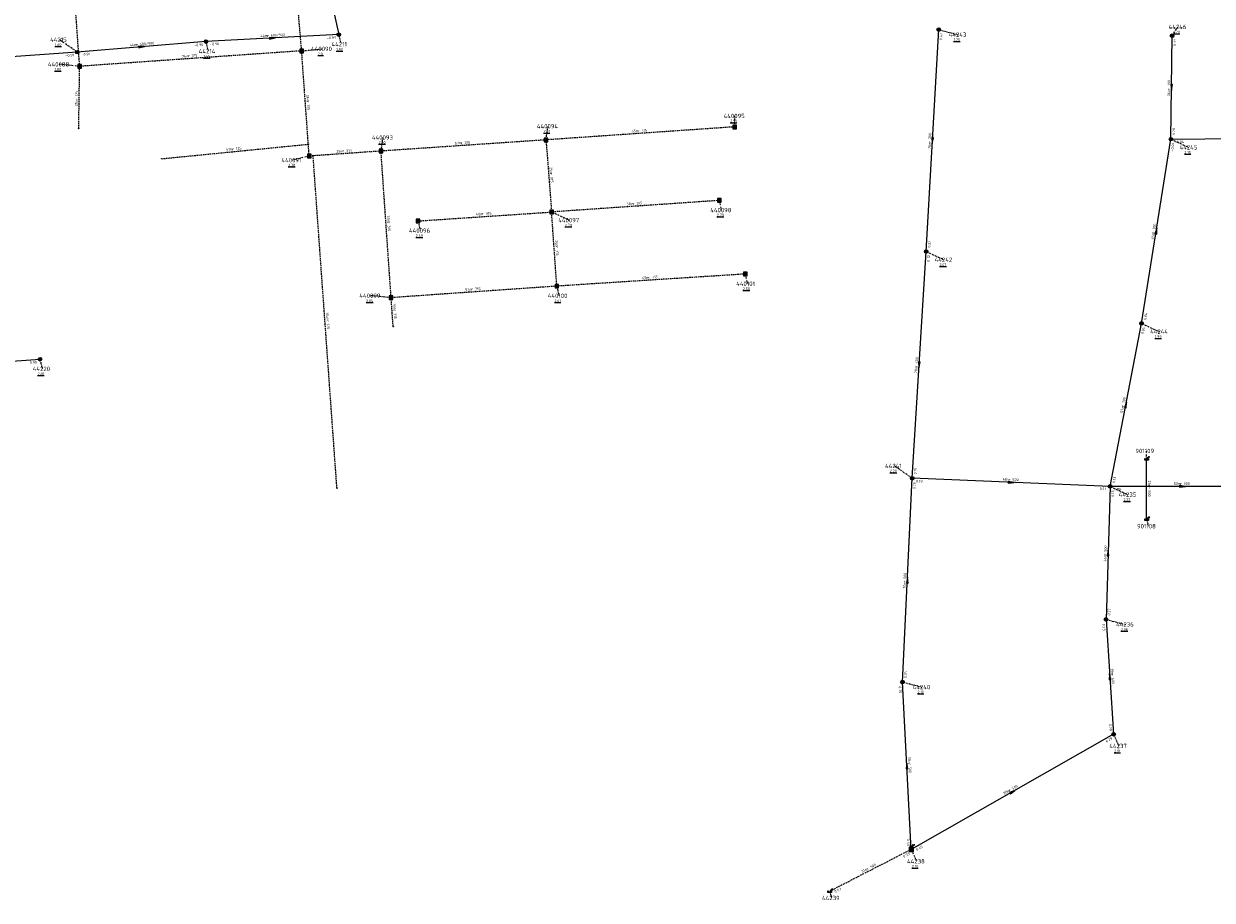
# Model space of a CAD drawing. Extents: x 188323 to 208361, y 565368 to 574910.
# Tile 134 of 256: x 203422 to 203830, y 568192 to 568494. Entities that reach past the tile are written whole.
import ezdxf

# ---------------------------------------------------------------- set-up
doc = ezdxf.new("R2010")
doc.units = 0
for name, pattern in [('BORDER', [1.75, 0.5, -0.25, 0.5, -0.25, 0, -0.25]), ('DASHDOT', [1, 0.5, -0.25, 0, -0.25]), ('DASHED', [0.75, 0.5, -0.25])]:
    doc.linetypes.add(name, pattern=pattern)
doc.layers.get('0').update_dxf_attribs({"linetype": 'CONTINUOUS'})
for name, color, linetype in [('RIO-AFM', 7, 'CONTINUOUS'), ('RIO-BOK', 7, 'CONTINUOUS'), ('RIO-KNP', 7, 'CONTINUOUS'), ('RIO-KNR', 7, 'CONTINUOUS'), ('RIO-LAG', 7, 'CONTINUOUS'), ('RIO-LAG_0B', 7, 'CONTINUOUS'), ('RIO-LAG_1B', 7, 'DASHED'), ('RIO-LAG_4', 7, 'BORDER'), ('RIO-LEN', 7, 'CONTINUOUS'), ('RIO-MVD', 1, 'CONTINUOUS'), ('RIO-VRB', 6, 'DASHDOT'), ('RIO-VRH', 7, 'CONTINUOUS')]:
    doc.layers.add(name, color=color, linetype=linetype)
doc.styles.add('RIO-TXT', font='isocp.shx')

# ---------------------------------------------------------------- blocks, each defined once
blk = doc.blocks.new('L_VHR')
blk.add_lwpolyline([(-0.5, 0), (0.5, 0), (-0.5, 0.15), (-0.5, -0.15), (0.5, 0)])
blk = doc.blocks.new('K_IPR')
blk.add_lwpolyline([(-0.5, -0.5), (0.5, -0.5), (0.5, 0.5), (-0.5, 0.5)], close=True)
blk.add_solid([(-0.5, 0.5), (0.5, 0.5), (-0.5, -0.5), (0.5, -0.5)])
at = {"style": 'RIO-TXT', "flags": 1}
blk.add_attdef('KNOOPNAAM', (2, 2), '', height=1, dxfattribs=at)
blk = doc.blocks.new('K_FIC')
blk.add_circle((0, 0), 0.0625)
at = {"style": 'RIO-TXT', "flags": 1}
blk.add_attdef('KNOOPNAAM', (2, 2), '', height=1, dxfattribs=at)
blk = doc.blocks.new('K_IPG')
blk.add_circle((0, 0), 0.5)
for points in [[(0, 0), (-0.5, 0), (-0.433013, 0.25)], [(0, 0), (-0.433013, -0.25), (-0.5, 0)], [(0, 0), (-0.433013, 0.25), (-0.25, 0.433013)], [(0, 0), (-0.25, -0.433013), (-0.433013, -0.25)], [(0, 0), (-0.25, 0.433013), (0, 0.5)], [(0, 0), (0, -0.5), (-0.25, -0.433013)], [(0, 0), (0, 0.5), (0.25, 0.433013)], [(0, 0), (0.25, 0.433013), (0.433013, 0.25)], [(0, 0), (0.433013, 0.25), (0.5, 0)], [(0, 0), (0.5, 0), (0.433013, -0.25)], [(0, 0), (0.433013, -0.25), (0.25, -0.433013)], [(0, 0), (0.25, -0.433013), (0, -0.5)]]:
    blk.add_solid(points)
at = {"style": 'RIO-TXT', "flags": 1}
blk.add_attdef('KNOOPNAAM', (2, 2), '', height=1, dxfattribs=at)
blk = doc.blocks.new('K_OVL')
for points in [[(0.6, 0.6), (-0.6, 0.6), (-0.6, -0.6), (0.6, -0.6)], [(1, 1.25), (0.474823, 0.983111), (0.413034, 1.369554)]]:
    blk.add_lwpolyline(points, close=True)
blk.add_arc((0.81571, 0.439293), 0.83139, 77.193131, 168.854604)
blk.add_solid([(-0.6, 0.6), (0.6, 0.6), (-0.6, -0.6), (0.6, -0.6)])
at = {"style": 'RIO-TXT', "flags": 1}
blk.add_attdef('KNOOPNAAM', (2, 2), '', height=1, dxfattribs=at)
blk = doc.blocks.new('K_UTB')
blk.add_lwpolyline([(0.5, 0.15), (0.5, -0.3), (-0.5, -0.3), (-0.5, 0.15), (-0.45, 0.15), (-0.45, -0.25), (0, -0.25), (0.45, -0.25), (0.45, 0.15)], close=True)
blk.add_lwpolyline([(0.85, 0.6), (0.55, 0.65), (0.614828, 0.459583), (0.850842, 0.598937)])
blk.add_arc((0.85, -0.25), 0.85, 90, 180)
at = {"style": 'RIO-TXT', "flags": 1}
blk.add_attdef('KNOOPNAAM', (2, 2), '', height=1, dxfattribs=at)

msp = doc.modelspace()

# ---------------------------------------------------------------- linework, layer by layer
at = {"layer": 'RIO-LAG'}
msp.add_line((203807.744, 568323.264), (203807.696, 568344), dxfattribs=at)
at = {"layer": 'RIO-LAG_0B'}
for p, q in [((203526.272, 568507.904), (203530.208, 568489.792)), ((203732, 568415.296), (203736.304, 568491.52)), ((203484.608, 568487.424), (203440.4, 568483.776)), ((203530.208, 568489.792), (203484.608, 568487.424)), ((203816.096, 568453.888), (203816.496, 568489.408)), ((203440.4, 568483.776), (203396, 568480.704)), ((203806, 568390.592), (203816.096, 568453.888)), ((203816.096, 568453.888), (203903.6, 568454.784)), ((203727.2, 568337.408), (203732, 568415.296)), ((203795.2, 568334.592), (203806, 568390.592)), ((203394, 568375.872), (203427.6, 568378.304)), ((203723.904, 568267.392), (203727.2, 568337.408)), ((203795.2, 568334.592), (203727.2, 568337.408)), ((203795.2, 568334.592), (203793.792, 568288.896)), ((203844.896, 568334.592), (203795.2, 568334.592)), ((203793.792, 568288.896), (203796.4, 568249.472)), ((203726.896, 568209.92), (203723.904, 568267.392)), ((203796.4, 568249.472), (203726.896, 568209.92))]:
    msp.add_line(p, q, dxfattribs=at)
at = {"layer": 'RIO-LAG_1B'}
for p, q in [((203517.472, 568484.224), (203513.52, 568530.944)), ((203441.216, 568478.912), (203438.176, 568521.28)), ((203517.472, 568484.224), (203441.216, 568478.912)), ((203520.064, 568448.064), (203517.472, 568484.224)), ((203440.896, 568457.472), (203441.216, 568478.912)), ((203666.256, 568458.112), (203601.408, 568453.632)), ((203601.408, 568453.632), (203544.736, 568449.792)), ((203601.408, 568453.632), (203603.328, 568428.864)), ((203469.408, 568447.168), (203519.776, 568452.16)), ((203544.736, 568449.792), (203520.064, 568448.064)), ((203548.208, 568399.424), (203544.736, 568449.792)), ((203529.6, 568334.016), (203521.408, 568448.256)), ((203660.944, 568432.832), (203603.328, 568428.864)), ((203557.488, 568425.792), (203603.328, 568428.864)), ((203605.136, 568403.392), (203603.328, 568428.864)), ((203669.856, 568407.552), (203605.136, 568403.392)), ((203605.136, 568403.392), (203548.208, 568399.424)), ((203548.928, 568389.44), (203548.208, 568399.424))]:
    msp.add_line(p, q, dxfattribs=at)
at = {"layer": 'RIO-LAG_4'}
msp.add_line((203726.896, 568209.92), (203698.896, 568195.52), dxfattribs=at)
at = {"layer": 'RIO-VRB'}
for p, q in [((203736.3, 568491.5), (203742.9482, 568489.78)), ((203816.5, 568489.4), (203818.4764, 568492.4558)), ((203440.4, 568483.8), (203434.2719, 568488.0359)), ((203484.6, 568487.4), (203485.3071, 568484.0868)), ((203530.2, 568489.8), (203530.9071, 568486.4868)), ((203517.47, 568484.2), (203524.545, 568484.9)), ((203441.22, 568478.89), (203434.145, 568479.5878)), ((203666.26, 568458.08), (203666.2595, 568461.855)), ((203601.4, 568453.62), (203602.1071, 568458.3332)), ((203544.74, 568449.76), (203545.4471, 568454.4732)), ((203816.1, 568453.9), (203822.2269, 568451.0622)), ((203520.07, 568448.06), (203514.3621, 568446.6802)), ((203660.95, 568432.84), (203661.6571, 568429.5268)), ((203603.32, 568428.89), (203609.4469, 568426.0522)), ((203557.49, 568425.78), (203558.1971, 568422.4668)), ((203732, 568415.3), (203738.1269, 568412.4622)), ((203669.86, 568407.53), (203670.5671, 568404.2168)), ((203605.14, 568403.39), (203605.8471, 568400.0768)), ((203548.21, 568399.42), (203541.135, 568400.1178)), ((203806, 568390.6), (203812.1269, 568387.7622)), ((203427.6, 568378.3), (203428.3071, 568374.9868)), ((203807.7, 568344), (203807.6997, 568346.775)), ((203727.2, 568337.4), (203721.0719, 568341.6359)), ((203795.2, 568334.6), (203801.3269, 568331.7622)), ((203807.74, 568323.24), (203808.2735, 568320.9116)), ((203793.8, 568288.9), (203800.4482, 568287.18)), ((203723.9, 568267.4), (203730.5482, 568265.68)), ((203796.4, 568249.5), (203798.1352, 568245.4308)), ((203726.9, 568209.9), (203728.6352, 568205.8308)), ((203698.9, 568195.55), (203699.4335, 568193.2216))]:
    msp.add_line(p, q, dxfattribs=at)

# ---------------------------------------------------------------- block references
at = {"layer": 'RIO-KNP', "xscale": 1.25, "yscale": 1.25, "zscale": 1.25}
for name, p in [('K_IPG', (203530.208, 568489.792)), ('K_IPG', (203736.304, 568491.52)), ('K_IPG', (203816.496, 568489.408)), ('K_IPG', (203484.608, 568487.424)), ('K_IPG', (203440.4, 568483.776)), ('K_IPR', (203517.472, 568484.224)), ('K_IPR', (203441.216, 568478.912)), ('K_FIC', (203440.896, 568457.472)), ('K_IPR', (203666.256, 568458.112)), ('K_IPR', (203601.408, 568453.632)), ('K_IPG', (203816.096, 568453.888)), ('K_FIC', (203519.776, 568452.16)), ('K_IPR', (203544.736, 568449.792)), ('K_FIC', (203469.408, 568447.168)), ('K_IPR', (203520.064, 568448.064)), ('K_FIC', (203521.408, 568448.256)), ('K_IPR', (203660.944, 568432.832)), ('K_IPR', (203603.328, 568428.864)), ('K_IPR', (203557.488, 568425.792)), ('K_IPG', (203732, 568415.296)), ('K_IPR', (203669.856, 568407.552)), ('K_IPR', (203605.136, 568403.392)), ('K_IPR', (203548.208, 568399.424)), ('K_FIC', (203548.928, 568389.44)), ('K_IPG', (203806, 568390.592)), ('K_IPG', (203427.6, 568378.304)), ('K_UTB', (203807.696, 568344)), ('K_IPG', (203727.2, 568337.408)), ('K_IPG', (203795.2, 568334.592)), ('K_FIC', (203529.6, 568334.016)), ('K_UTB', (203807.744, 568323.264)), ('K_IPG', (203793.792, 568288.896)), ('K_IPG', (203723.904, 568267.392)), ('K_IPG', (203796.4, 568249.472)), ('K_OVL', (203726.896, 568209.92)), ('K_UTB', (203698.896, 568195.52))]:
    msp.add_blockref(name, p, dxfattribs=at)
at = {"layer": 'RIO-VRH', "xscale": 2, "yscale": 2, "zscale": 2}
for p, rotation in [((203462.5, 568485.6), 364.6559), ((203507.4, 568488.6), 363.0125), ((203816.3, 568471.65), 269.3454), ((203734.15, 568453.4), 266.7614), ((203811.05, 568422.25), 80.9263), ((203729.6, 568376.35), 266.4653), ((203800.6, 568362.6), 79.0761), ((203761.2, 568336), 357.6423), ((203820.05, 568334.6), 360), ((203794.5, 568311.75), 448.2364), ((203725.55, 568302.4), 87.2921), ((203795.1, 568269.2), 453.7842), ((203725.4, 568238.65), 92.9954), ((203761.65, 568229.7), 389.6708)]:
    msp.add_blockref('L_VHR', p, dxfattribs=dict(at, rotation=rotation))

# ---------------------------------------------------------------- texts
at = {"layer": 'RIO-AFM', "style": 'RIO-TXT'}
for s, rotation, p in [('e 600/900', 363.0125, (203505.4853, 568489.0132)), ('e 600/900', 364.6559, (203460.5742, 568485.9577)), ('r 315', 363.9832, (203478.5, 568482.0111)), ('r 125', 89.1351, (203440.548, 568467.3774)), ('r 300', 89.3454, (203815.7909, 568470.8456)), ('r 315', 274.1236, (203519.2215, 568466.975)), ('r 315', 363.9333, (203632.9859, 568456.3133)), ('r 315', 363.8969, (203572.2263, 568452.1512)), ('r 300', 86.7614, (203733.6052, 568452.6194)), ('r 125', 5.6233, (203493.7297, 568450.0682)), ('r 315', 363.9416, (203531.5615, 568449.3604)), ('r 315', 274.4481, (203602.8031, 568442.1023)), ('r 315', 3.8817, (203579.5629, 568427.779)), ('r 315', 363.9206, (203631.2911, 568431.3262)), ('r 315', 273.9519, (203546.9335, 568425.434)), ('r 300', 80.9263, (203810.4286, 568421.5286)), ('r 315', 274.0911, (203604.6786, 568416.9848)), ('r 315', 363.6597, (203636.6581, 568405.9272)), ('r 315', 363.9886, (203575.8306, 568401.8649)), ('r 315', 274.1475, (203549.0129, 568395.2894)), ('r 125', 274.1157, (203525.9959, 568391.7173)), ('r 500', 86.4653, (203729.0511, 568375.572)), ('r 300', 79.0761, (203799.9556, 568361.899)), ('r 500', 357.6423, (203760.4116, 568336.554)), ('r 300', 360, (203819.2398, 568335.1152)), ('r 500', 270.1194, (203808.2245, 568334.4312)), ('r 500', 448.2364, (203793.9614, 568310.9557)), ('r 500', 87.2921, (203725.0124, 568301.6142)), ('r 500', 273.7842, (203795.5575, 568270.0425)), ('r 500', 272.9954, (203725.8748, 568239.4862)), ('r 500', 389.6708, (203760.6862, 568229.7549)), ('r 500', 387.1324, (203711.9466, 568202.8088))]:
    msp.add_text(s, height=0.9, rotation=rotation, dxfattribs=at).set_placement(p)
at = {"layer": 'RIO-BOK', "style": 'RIO-TXT'}
for s, rotation, p in [('0.47', 86.7614, (203737.4972, 568487.8663)), ('-0.96', 364.6559, (203480.6254, 568485.6972)), ('-0.96', 363.0125, (203486.0723, 568486.0764)), ('-0.99', 363.0125, (203526.1784, 568488.2128)), ('0.33', 89.3454, (203817.8598, 568485.824)), ('-0.91', 363.9935, (203436.4063, 568482.1434)), ('-0.91', 364.6559, (203441.9096, 568482.5192)), ('0.28', 89.3454, (203817.5157, 568455.2839)), ('-0.04', 0.5892, (203817.5141, 568452.5145)), ('-0.04', 80.9263, (203816.8364, 568449.6297)), ('0.32', 86.7614, (203733.4766, 568416.6187)), ('0.32', 86.4653, (203733.1783, 568411.6597)), ('0.04', 80.9263, (203807.6031, 568391.7617)), ('0.04', 79.0761, (203806.7003, 568386.8382)), ('0.90', 4.0852, (203424.148, 568376.6499)), ('0.19', 86.4653, (203728.6834, 568338.711)), ('0.19', 87.2921, (203728.4308, 568333.7771)), ('0.19', 357.6423, (203728.5419, 568335.9444)), ('0.13', 79.0761, (203796.8397, 568335.7093)), ('0.13', 357.6423, (203791.5871, 568333.3885)), ('0.13', 448.2364, (203796.4636, 568330.9998)), ('0.88', 360, (203796.6007, 568333.2009)), ('0.23', 448.2364, (203795.2413, 568290.2572)), ('0.23', 273.7842, (203792.4962, 568287.4102)), ('0.35', 87.2921, (203725.3644, 568268.7323)), ('0.35', 272.9954, (203722.5758, 568265.9283)), ('0.29', 273.7842, (203794.7914, 568252.9616)), ('0.29', 389.6708, (203793.9765, 568246.5636)), ('0.40', 272.9954, (203725.3506, 568213.3836)), ('0.53', 387.1324, (203724.3629, 568207.0464)), ('0.45', 389.6708, (203728.8096, 568209.3778)), ('0.53', 387.1324, (203700.7846, 568194.9437))]:
    msp.add_text(s, height=0.9, rotation=rotation, dxfattribs=at).set_placement(p)
at = {"layer": 'RIO-KNR', "style": 'RIO-TXT'}
for s, p in [('44243', (203739.7607, 568489.03)), ('44246', (203815.2889, 568491.7058)), ('44215', (203431.0844, 568487.2859)), ('44211', (203527.7196, 568485.7368)), ('44214', (203482.1196, 568483.3368)), ('440090', (203520.72, 568484.15)), ('440088', (203430.32, 568478.8378)), ('440095', (203662.4345, 568461.105)), ('440094', (203598.2821, 568457.5832)), ('440093', (203541.6221, 568453.7232)), ('44245', (203819.0394, 568450.3122)), ('440091', (203510.5371, 568445.9302)), ('440098', (203657.8321, 568428.7768)), ('440097', (203605.6219, 568425.3022)), ('440096', (203554.3721, 568421.7168)), ('44242', (203734.9394, 568411.7122)), ('440101', (203666.7421, 568403.4668)), ('440099', (203537.31, 568399.3678)), ('440100', (203602.0221, 568399.3268)), ('44244', (203808.9394, 568387.0122)), ('44220', (203425.1196, 568374.2368)), ('901109', (203803.8747, 568346.025)), ('44241', (203717.8844, 568340.8859)), ('44235', (203798.1394, 568331.0122)), ('901108', (203804.4485, 568320.1616)), ('44236', (203797.2607, 568286.43)), ('44240', (203727.3607, 568264.93)), ('44237', (203794.9477, 568244.6808)), ('44238', (203725.4477, 568205.0808)), ('44239', (203696.246, 568192.4716))]:
    msp.add_text(s, height=1.5, dxfattribs=at).set_placement(p)
at = {"layer": 'RIO-LEN', "style": 'RIO-TXT'}
for s, rotation, p in [('44m', 364.6559, (203458.4214, 568485.781)), ('46m', 363.0125, (203503.3284, 568488.8983)), ('76m', 363.9832, (203476.3453, 568481.8597)), ('36m', 89.3454, (203815.7666, 568468.6858)), ('21m', 89.1351, (203440.5157, 568465.2177)), ('36m', 274.1236, (203519.0651, 568469.1294)), ('65m', 363.9333, (203630.8311, 568456.1637)), ('51m', 5.6233, (203491.5801, 568449.8565)), ('25m', 363.9416, (203529.4068, 568449.2105)), ('57m', 363.8969, (203570.0714, 568452.003)), ('76m', 86.7614, (203733.4835, 568450.4629)), ('25m', 274.4481, (203602.6345, 568444.2557)), ('58m', 363.9206, (203629.1363, 568431.1771)), ('50m', 273.9519, (203546.7836, 568427.5888)), ('46m', 3.8817, (203577.4078, 568427.6328)), ('64m', 80.9263, (203810.0882, 568419.3956)), ('26m', 274.0911, (203604.5234, 568419.1392)), ('65m', 363.6597, (203634.5026, 568405.788)), ('57m', 363.9886, (203573.6759, 568401.7133)), ('10m', 274.1475, (203548.8556, 568397.4437)), ('114m', 274.1157, (203525.8008, 568394.4102)), ('78m', 86.4653, (203728.9183, 568373.4161)), ('57m', 79.0761, (203799.5466, 568359.778)), ('68m', 357.6423, (203758.2533, 568336.6415)), ('21m', 270.1194, (203808.219, 568336.5912)), ('50m', 360, (203817.0798, 568335.1139)), ('46m', 448.2364, (203793.8967, 568308.7966)), ('70m', 87.2921, (203724.9107, 568299.4565)), ('39m', 273.7842, (203795.4139, 568272.1978)), ('58m', 272.9954, (203725.7609, 568241.6432)), ('80m', 389.6708, (203758.8101, 568228.6843)), ('31m', 387.1324, (203710.0249, 568201.8225))]:
    msp.add_text(s, height=0.9, rotation=rotation, dxfattribs=at).set_placement(p)
at = {"layer": 'RIO-MVD', "style": 'RIO-TXT'}
for s, p in [('%%U1.70', (203816.9464, 568490.3058)), ('%%U1.60', (203432.7419, 568485.8859)), ('%%U1.75', (203741.4182, 568487.63)), ('%%U1.59', (203483.7771, 568481.9368)), ('%%U2.11', (203523.015, 568482.75)), ('%%U1.80', (203529.3771, 568484.3368)), ('%%U1.80', (203432.615, 568477.4378)), ('%%U2.51', (203664.7295, 568459.705)), ('%%U2.60', (203543.9171, 568452.3232)), ('%%U2.61', (203600.5771, 568456.1832)), ('%%U2.15', (203820.6969, 568448.9122)), ('%%U2.38', (203512.8321, 568444.5302)), ('%%U2.79', (203607.9169, 568423.9022)), ('%%U2.79', (203660.1271, 568427.3768)), ('%%U2.69', (203556.6671, 568420.3168)), ('%%U2.07', (203736.5969, 568410.3122)), ('%%U2.50', (203669.0371, 568402.0668)), ('%%U3.04', (203539.605, 568397.9678)), ('%%U2.61', (203604.3171, 568397.9268)), ('%%U1.99', (203810.5969, 568385.6122)), ('%%U2.81', (203426.7771, 568372.8368)), ('%%U2.20', (203719.5419, 568339.4859)), ('%%U2.22', (203799.7969, 568329.6122)), ('%%U2.06', (203798.9182, 568285.03)), ('%%U2.10', (203729.0182, 568263.53)), ('%%U2.01', (203796.6052, 568243.2808)), ('%%U2.10', (203727.1052, 568203.6808))]:
    msp.add_text(s, height=0.9, dxfattribs=at).set_placement(p)

doc.saveas('drawing.dxf')
